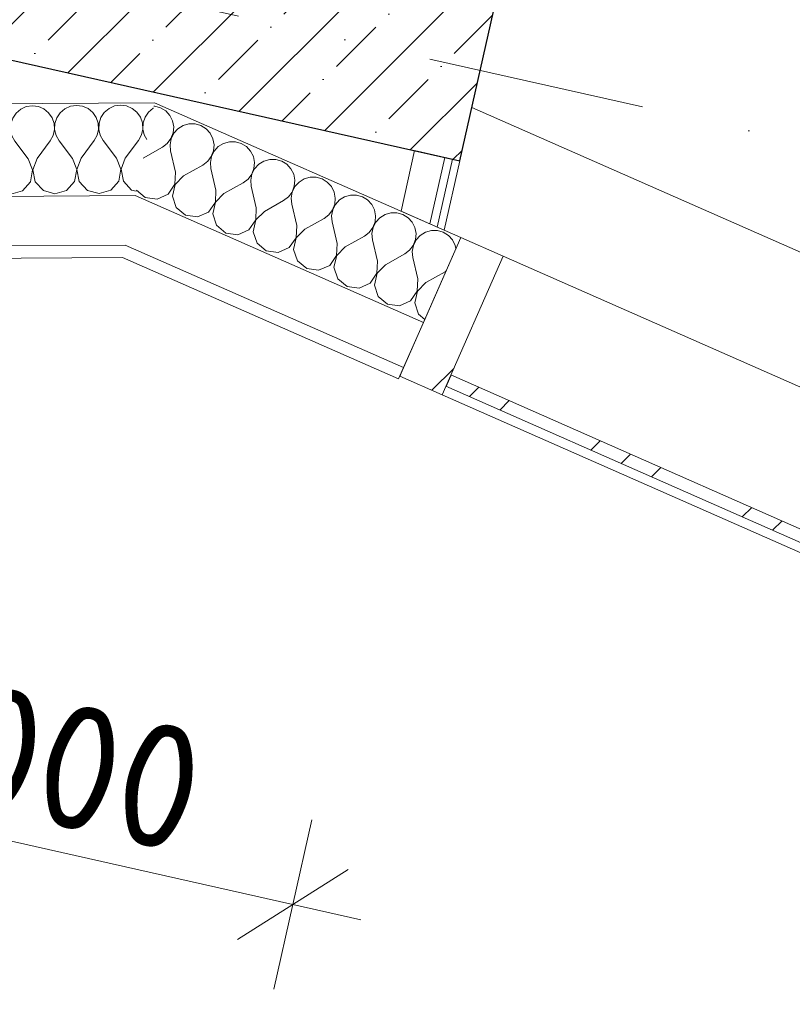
# Model space of a CAD drawing. Header units: millimetres. Extents: x -7213913 to -6930480, y 6129472 to 6353620.
# Tile 55 of 256: x -7198877 to -7197627, y 6157494 to 6159088. Entities that reach past the tile are written whole.
import ezdxf
from ezdxf.enums import TextEntityAlignment as Align

# ---------------------------------------------------------------- set-up
doc = ezdxf.new("R2010")
doc.units = ezdxf.units.MM
doc.header["$MEASUREMENT"] = 0
doc.set_wipeout_variables(frame=1)
doc.linetypes.add('Wipeout_Contour', pattern=[1000, 0, -1000])
doc.linetypes.add('Штрихпунктирная', pattern=[670.277762, 352.777767, -176.388884, 0, -141.111112])
for name, color, linetype in [('S - квартира_помещение.АР', 7, 'Continuous'), ('АР-Стены_внешние_.АР', 7, 'Continuous'), ('АР-Стены_внутренние_пилоны.АР', 7, 'Continuous'), ('АР-Стены_Наружные ВИТРАЖ', 7, 'Continuous'), ('АР-Стены_Перегородки_шахты_.АР', 7, 'Continuous'), ('АР-Чертеж-Оси_Осевые размеры.АР', 7, 'Continuous'), ('АР-Чертеж-Размеры.АР', 7, 'Continuous')]:
    doc.layers.add(name, color=color, linetype=linetype)
for name, color, linetype, lineweight in [('S - квартира_помещение.АР_Ном._пера__2', 8, 'Continuous', 15), ('АР-Стены_внешние_.АР_Ном._пера__1', 7, 'Continuous', 0), ('АР-Стены_внутренние_пилоны.АР_Ном._пера__1', 7, 'Continuous', 30), ('АР-Стены_Наружные ВИТРАЖ_Ном._пера__120', 7, 'Continuous', 0), ('АР-Стены_Перегородки_шахты_.АР_Ном._пера__1', 7, 'Continuous', 30), ('АР-Чертеж-Оси_Осевые размеры.АР_Ном._пера__120', 7, 'Continuous', 0), ('АР-Чертеж-Размеры.АР_Ном._пера__1', 7, 'Continuous', 0), ('Паспорта Зон Archicad_Ном._пера__1', 7, 'Continuous', 0)]:
    doc.layers.add(name, color=color, linetype=linetype, lineweight=lineweight)
doc.styles.add('РЎР“Р•РќР•Р\xa0Р\x98Р\xa0_РЎРўР\x98Р›Р¬_1', font='txt')
doc.styles.add('РЎР“Р•РќР•Р\xa0Р\x98Р\xa0_РЎРўР\x98Р›Р¬_2', font='calibri.ttf')
doc.styles.add('РЎР“Р•РќР•Р\xa0Р\x98Р\xa0_РЎРўР\x98Р›Р¬_3', font='GOST_Common.ttf')
doc.styles.add('РЎР“Р•РќР•Р\xa0Р\x98Р\xa0_РЎРўР\x98Р›Р¬_5', font='GOTHIC.TTF')
doc.dimstyles.new('СГЕНЕРИР_СТИЛЬ__5', dxfattribs={"dimtxt": 200, "dimasz": 142.5, "dimexe": 0.18, "dimexo": 0.0625, "dimgap": 0, "dimtad": 1, "dimdec": 0, "dimzin": 0, "dimdsep": 46, "dimtxsty": 'РЎР“Р•РќР•Р\xa0Р\x98Р\xa0_РЎРўР\x98Р›Р¬_3', "dimblk": 'ARROWHEAD_6', "dimblk1": 'ARROWHEAD_6', "dimblk2": 'ARROWHEAD_6', "dimcen": 0.09, "dimse1": 1, "dimse2": 1, "dimclrd": 7, "dimclre": 7, "dimclrt": 7, "dimazin": 0, "dimtfac": 1, "dimtdec": 4, "dimtmove": 0, "dimatfit": 3, "dimfxl": 1, "dimtolj": 1, "dimtzin": 0, "dimarcsym": 0})
pattern_1 = [(45, (-6566190.34, 6562677.8), (-176.776695, 176.776695), []), (45, (-6566225.7, 6562713.15), (-176.776695, 176.776695), []), (45, (-6566261.05, 6562748.5), (-176.776695, 176.776695), [])]
pattern_2 = [(0, (-6566190.34, 6562677.795), (0, 75), [0, -75])]

# ---------------------------------------------------------------- blocks, each defined once
blk = doc.blocks.new('Кухня_2_5_10', base_point=(-7198163.3, 6160640.5))
at = {"layer": 'S - квартира_помещение.АР_Ном._пера__2', "color": 8, "linetype": 'Continuous', "lineweight": 15, "flags": 128}
blk.add_lwpolyline([(-7198244.4, 6162157.8), (-7198858.2, 6159424.9), (-7198077.4, 6159249.5), (-7198145.6, 6158945.6), (-7196524.4, 6158231.8), (-7196094, 6158042.3), (-7195233.2, 6161875.1), (-7196355.2, 6162127.1), (-7197379.7, 6162357.2), (-7197379.7, 6162357.2), (-7197477.3, 6162379.1), (-7197477.3, 6162379.1), (-7198160.3, 6162532.5)], close=True, dxfattribs=at)
at = {"layer": 'Паспорта Зон Archicad_Ном._пера__1', "color": 7, "lineweight": 0, "style": 'РЎР“Р•РќР•Р\xa0Р\x98Р\xa0_РЎРўР\x98Р›Р¬_1'}
blk.add_attdef('ROOM_NUMBER', text='', height=250, rotation=347.3417, dxfattribs=at).set_placement((-7197259.2, 6160528.4), align=Align.MIDDLE_CENTER)
at = {"layer": 'Паспорта Зон Archicad_Ном._пера__1', "color": 7, "lineweight": 0, "style": 'РЎР“Р•РќР•Р\xa0Р\x98Р\xa0_РЎРўР\x98Р›Р¬_2'}
blk.add_attdef('ROOM_AREA', text='', height=200, rotation=347.3417, dxfattribs=at).set_placement((-7196016.9, 6158694.5), align=Align.MIDDLE_RIGHT)
blk = doc.blocks.new('Навесная Стена_26_10', base_point=(-6566190.3, 6562677.8))
at = {"layer": 'АР-Стены_Наружные ВИТРАЖ_Ном._пера__120', "color": 7, "linetype": 'Continuous', "lineweight": 0, "flags": 128}
for points in [[(-7197282.7, 6158347.1), (-7198095, 6158704.8)], [(-7197381.5, 6158122.9), (-7198193.7, 6158480.5)]]:
    blk.add_lwpolyline(points, dxfattribs=at)
at = {"color": 254, "linetype": 'Wipeout_Contour', "lineweight": 0, "ltscale": 37890993.72289068}
blk.add_wipeout([(-7198187.7, 6158494.3), (-7197375.4, 6158136.6), (-7197367.4, 6158154.9), (-7198179.6, 6158512.6)], dxfattribs=at).dxf.layer = 'АР-Стены_Наружные ВИТРАЖ'
at = {"layer": 'АР-Стены_Наружные ВИТРАЖ', "linetype": 'Continuous', "lineweight": 0, "true_color": 0x000000}
h = blk.add_hatch(dxfattribs=at)
h.set_pattern_fill('АЛЮМИНИЙ_000A', color=18, style=0, pattern_type=2)
h.set_pattern_definition(pattern_1)
h.paths.add_polyline_path([(-7198187.7, 6158494.3), (-7197375.4, 6158136.6), (-7197367.4, 6158154.9), (-7198179.6, 6158512.6)])
at = {"layer": 'АР-Стены_Наружные ВИТРАЖ_Ном._пера__120', "color": 7, "linetype": 'Continuous', "lineweight": 0, "flags": 128}
blk.add_lwpolyline([(-7198187.7, 6158494.3), (-7198179.6, 6158512.6), (-7197367.4, 6158154.9), (-7197375.4, 6158136.6)], close=True, dxfattribs=at)
at = {"color": 254, "linetype": 'Wipeout_Contour', "lineweight": 0, "ltscale": 37892949.33021744}
blk.add_wipeout([(-7198193.7, 6158480.5), (-7198095, 6158704.8), (-7198163.6, 6158735), (-7198262.3, 6158510.8)], dxfattribs=at).dxf.layer = 'АР-Стены_Наружные ВИТРАЖ'
at = {"layer": 'АР-Стены_Наружные ВИТРАЖ', "linetype": 'Continuous', "lineweight": 0, "true_color": 0x000000}
h = blk.add_hatch(dxfattribs=at)
h.set_pattern_fill('АЛЮМИНИЙ_000A', color=18, style=0, pattern_type=2)
h.set_pattern_definition(pattern_1)
h.paths.add_polyline_path([(-7198193.7, 6158480.5), (-7198095, 6158704.8), (-7198163.6, 6158735), (-7198262.3, 6158510.8)])
at = {"layer": 'АР-Стены_Наружные ВИТРАЖ_Ном._пера__120', "color": 7, "linetype": 'Continuous', "lineweight": 0, "flags": 128}
blk.add_lwpolyline([(-7198193.7, 6158480.5), (-7198262.3, 6158510.8), (-7198163.6, 6158735), (-7198095, 6158704.8)], close=True, dxfattribs=at)
blk = doc.blocks.new('Стена_242_10', base_point=(-7198077.4, 6159249.5))
at = {"layer": 'АР-Стены_внутренние_пилоны.АР', "linetype": 'Continuous', "lineweight": 0, "true_color": 0x000000}
h = blk.add_hatch(dxfattribs=at)
h.set_pattern_fill('ЖЕЛЕЗОБЕТОН__PROJECT__000A', color=18, style=0, pattern_type=2)
h.set_pattern_definition([(45, (-6566190.34, 6562677.8), (-84.852814, 84.852814), []), (45, (-6566232.77, 6562720.22), (-84.852814, 84.852814), [90, -30, 0, -30])])
h.paths.add_polyline_path([(-7198077.4, 6159249.5), (-7199053.1, 6159468.7), (-7199140.7, 6159078.4), (-7198165, 6158859.3)])
at = {"layer": 'АР-Стены_внутренние_пилоны.АР_Ном._пера__1', "color": 7, "linetype": 'Continuous', "lineweight": 30, "flags": 128}
for points in [[(-7199053.1, 6159468.7), (-7199140.7, 6159078.4)], [(-7198077.4, 6159249.5), (-7199053.1, 6159468.7)], [(-7198165, 6158859.3), (-7198077.4, 6159249.5)], [(-7199140.7, 6159078.4), (-7198165, 6158859.3)]]:
    blk.add_lwpolyline(points, dxfattribs=at)
blk = doc.blocks.new('Стена_246_10', base_point=(-7198165, 6158859.3))
at = {"layer": 'АР-Стены_Перегородки_шахты_.АР', "linetype": 'Continuous', "lineweight": 0, "true_color": 0x000000}
h = blk.add_hatch(dxfattribs=at)
h.set_pattern_fill('ШТУКАТУРКА__ГИПС_03_000A', color=18, style=0, pattern_type=2)
h.set_pattern_definition(pattern_2)
h.paths.add_polyline_path([(-7198201.9, 6158751.9), (-7198177.2, 6158862), (-7198189.4, 6158864.7), (-7198213.6, 6158757)])
h = blk.add_hatch(dxfattribs=at)
h.set_pattern_fill('ШТУКАТУРКА__ГИПС_03_000A', color=18, style=0, pattern_type=2)
h.set_pattern_definition(pattern_2)
h.paths.add_polyline_path([(-7198190.3, 6158746.7), (-7198165, 6158859.3), (-7198177.2, 6158862), (-7198201.9, 6158751.9)])
at = {"layer": 'АР-Стены_Перегородки_шахты_.АР_Ном._пера__1', "color": 7, "linetype": 'Continuous', "lineweight": 0}
for p, q in [((-7198213.6, 6158757), (-7198189.4, 6158864.7)), ((-7198201.9, 6158751.9), (-7198177.2, 6158862))]:
    blk.add_line(p, q, dxfattribs=at)
at = {"layer": 'АР-Стены_Перегородки_шахты_.АР_Ном._пера__1', "color": 7, "linetype": 'Continuous', "lineweight": 0, "flags": 128}
for points in [[(-7198238.2, 6158875.7), (-7198260.2, 6158777.5)], [(-7198165, 6158859.3), (-7198238.2, 6158875.7)], [(-7198190.3, 6158746.7), (-7198165, 6158859.3)], [(-7198260.2, 6158777.5), (-7198190.3, 6158746.7)]]:
    blk.add_lwpolyline(points, dxfattribs=at)
blk = doc.blocks.new('*X643', base_point=(-6566190.3, 6562677.8))
at = {"layer": 'АР-Стены_внешние_.АР_Ном._пера__1', "color": 7, "linetype": 'Continuous', "lineweight": 0}
for p, q in [((-7198659, 6158947.7), (-7198660.5, 6158947.7)), ((-7198649.5, 6158945), (-7198659, 6158947.7)), ((-7198641.1, 6158939.8), (-7198649.5, 6158945)), ((-7198634.5, 6158932.6), (-7198641.1, 6158939.8)), ((-7198630.1, 6158923.8), (-7198634.5, 6158932.6)), ((-7198628.2, 6158914.1), (-7198630.1, 6158923.8)), ((-7198629.1, 6158904.3), (-7198628.2, 6158914.1)), ((-7198621.3, 6158911), (-7198628, 6158903.8)), ((-7198613, 6158916.2), (-7198621.3, 6158911)), ((-7198603.5, 6158918.9), (-7198613, 6158916.2)), ((-7198593.6, 6158918.9), (-7198603.5, 6158918.9)), ((-7198584.1, 6158916.2), (-7198593.6, 6158918.9)), ((-7198575.8, 6158911.1), (-7198584.1, 6158916.2)), ((-7198569.1, 6158903.8), (-7198575.8, 6158911.1)), ((-7198638.6, 6158887.2), (-7198632.6, 6158895.1)), ((-7198632.4, 6158894.9), (-7198634.2, 6158885.3)), ((-7198632.6, 6158895.1), (-7198629.1, 6158904.3)), ((-7198628, 6158903.8), (-7198632.4, 6158894.9)), ((-7198564.7, 6158895), (-7198569.1, 6158903.8)), ((-7198562.9, 6158885.3), (-7198564.7, 6158895)), ((-7198677.5, 6158863.7), (-7198646.4, 6158881.2)), ((-7198646.4, 6158881.2), (-7198638.6, 6158887.2)), ((-7198634.2, 6158885.3), (-7198633.3, 6158875.4)), ((-7198563.7, 6158875.5), (-7198562.9, 6158885.3)), ((-7198556, 6158882.3), (-7198562.6, 6158875)), ((-7198547.6, 6158887.4), (-7198556, 6158882.3)), ((-7198538.1, 6158890.1), (-7198547.6, 6158887.4)), ((-7198528.2, 6158890.1), (-7198538.1, 6158890.1)), ((-7198518.8, 6158887.4), (-7198528.2, 6158890.1)), ((-7198510.4, 6158882.3), (-7198518.8, 6158887.4)), ((-7198503.7, 6158875), (-7198510.4, 6158882.3)), ((-7198677.5, 6158863.7), (-7198677.9, 6158863.3)), ((-7198625.2, 6158840.7), (-7198633.3, 6158875.4)), ((-7198573.2, 6158858.4), (-7198567.3, 6158866.3)), ((-7198567, 6158866.2), (-7198568.8, 6158856.5)), ((-7198567.3, 6158866.3), (-7198563.7, 6158875.5)), ((-7198562.6, 6158875), (-7198567, 6158866.2)), ((-7198499.3, 6158866.2), (-7198503.7, 6158875)), ((-7198497.5, 6158856.5), (-7198499.3, 6158866.2)), ((-7198472.7, 6158861.3), (-7198482.2, 6158858.7)), ((-7198462.9, 6158861.4), (-7198472.7, 6158861.3)), ((-7198453.4, 6158858.7), (-7198462.9, 6158861.4)), ((-7198612.1, 6158834.9), (-7198581, 6158852.4)), ((-7198581, 6158852.4), (-7198573.2, 6158858.4)), ((-7198568.8, 6158856.5), (-7198567.9, 6158846.7)), ((-7198559.8, 6158811.9), (-7198567.9, 6158846.7)), ((-7198501.9, 6158837.5), (-7198498.4, 6158846.7)), ((-7198497.2, 6158846.2), (-7198501.6, 6158837.4)), ((-7198498.4, 6158846.7), (-7198497.5, 6158856.5)), ((-7198490.6, 6158853.5), (-7198497.2, 6158846.2)), ((-7198482.2, 6158858.7), (-7198490.6, 6158853.5)), ((-7198445, 6158853.5), (-7198453.4, 6158858.7)), ((-7198438.4, 6158846.2), (-7198445, 6158853.5)), ((-7198434, 6158837.4), (-7198438.4, 6158846.2)), ((-7198626.2, 6158821.2), (-7198625.2, 6158840.7)), ((-7198612.1, 6158834.9), (-7198625.9, 6158821)), ((-7198515.6, 6158823.6), (-7198507.8, 6158829.6)), ((-7198507.8, 6158829.6), (-7198501.9, 6158837.5)), ((-7198501.6, 6158837.4), (-7198503.5, 6158827.7)), ((-7198432.1, 6158827.7), (-7198434, 6158837.4)), ((-7198416.8, 6158829.9), (-7198425.2, 6158824.7)), ((-7198407.4, 6158832.6), (-7198416.8, 6158829.9)), ((-7198397.5, 6158832.6), (-7198407.4, 6158832.6)), ((-7198388, 6158829.9), (-7198397.5, 6158832.6)), ((-7198379.6, 6158824.7), (-7198388, 6158829.9)), ((-7198637.2, 6158805.1), (-7198626.2, 6158821.2)), ((-7198625.9, 6158821), (-7198630.3, 6158802)), ((-7198546.8, 6158806.1), (-7198515.6, 6158823.6)), ((-7198503.5, 6158827.7), (-7198502.6, 6158817.9)), ((-7198494.5, 6158783.1), (-7198502.6, 6158817.9)), ((-7198436.5, 6158808.7), (-7198433, 6158817.9)), ((-7198431.9, 6158817.4), (-7198436.3, 6158808.6)), ((-7198433, 6158817.9), (-7198432.1, 6158827.7)), ((-7198425.2, 6158824.7), (-7198431.9, 6158817.4)), ((-7198373, 6158817.4), (-7198379.6, 6158824.7)), ((-7198368.6, 6158808.6), (-7198373, 6158817.4)), ((-7198688.6, 6158811.7), (-7198674.4, 6158799.9)), ((-7198674.4, 6158799.9), (-7198655.1, 6158797.2)), ((-7198655.1, 6158797.2), (-7198637.2, 6158805.1)), ((-7198630.3, 6158802), (-7198624.1, 6158783.5)), ((-7198560.8, 6158792.4), (-7198559.8, 6158811.9)), ((-7198546.8, 6158806.1), (-7198560.5, 6158792.3)), ((-7198450.3, 6158794.9), (-7198442.4, 6158800.8)), ((-7198442.4, 6158800.8), (-7198436.5, 6158808.7)), ((-7198436.3, 6158808.6), (-7198438.1, 6158798.9)), ((-7198438.1, 6158798.9), (-7198437.2, 6158789.1)), ((-7198366.7, 6158798.9), (-7198368.6, 6158808.6)), ((-7198367.6, 6158789.1), (-7198366.7, 6158798.9)), ((-7198351.5, 6158801.1), (-7198359.8, 6158795.9)), ((-7198342, 6158803.8), (-7198351.5, 6158801.1)), ((-7198332.1, 6158803.8), (-7198342, 6158803.8)), ((-7198322.7, 6158801.1), (-7198332.1, 6158803.8)), ((-7198314.3, 6158795.9), (-7198322.7, 6158801.1)), ((-7198624.1, 6158783.5), (-7198609, 6158771.1)), ((-7198571.8, 6158776.3), (-7198560.8, 6158792.4)), ((-7198560.5, 6158792.3), (-7198564.9, 6158773.3)), ((-7198495.4, 6158763.6), (-7198494.5, 6158783.1)), ((-7198481.4, 6158777.3), (-7198450.3, 6158794.9)), ((-7198429.1, 6158754.3), (-7198437.2, 6158789.1)), ((-7198371.2, 6158779.9), (-7198367.6, 6158789.1)), ((-7198366.5, 6158788.6), (-7198370.9, 6158779.8)), ((-7198359.8, 6158795.9), (-7198366.5, 6158788.6)), ((-7198307.6, 6158788.6), (-7198314.3, 6158795.9)), ((-7198303.2, 6158779.8), (-7198307.6, 6158788.6)), ((-7198609, 6158771.1), (-7198589.7, 6158768.4)), ((-7198589.7, 6158768.4), (-7198571.8, 6158776.3)), ((-7198564.9, 6158773.3), (-7198558.7, 6158754.8)), ((-7198481.4, 6158777.3), (-7198495.1, 6158763.5)), ((-7198416, 6158748.6), (-7198384.9, 6158766.1)), ((-7198384.9, 6158766.1), (-7198377.1, 6158772)), ((-7198377.1, 6158772), (-7198371.2, 6158779.9)), ((-7198370.9, 6158779.8), (-7198372.7, 6158770.1)), ((-7198372.7, 6158770.1), (-7198371.8, 6158760.3)), ((-7198301.4, 6158770.2), (-7198303.2, 6158779.8)), ((-7198302.3, 6158760.3), (-7198301.4, 6158770.2)), ((-7198294.5, 6158767.1), (-7198301.1, 6158759.8)), ((-7198286.1, 6158772.3), (-7198294.5, 6158767.1)), ((-7198276.6, 6158775), (-7198286.1, 6158772.3)), ((-7198266.8, 6158775), (-7198276.6, 6158775)), ((-7198257.3, 6158772.3), (-7198266.8, 6158775)), ((-7198248.9, 6158767.1), (-7198257.3, 6158772.3)), ((-7198242.2, 6158759.9), (-7198248.9, 6158767.1)), ((-7198558.7, 6158754.8), (-7198543.6, 6158742.3)), ((-7198506.5, 6158747.5), (-7198495.4, 6158763.6)), ((-7198495.1, 6158763.5), (-7198499.6, 6158744.5)), ((-7198430, 6158734.8), (-7198429.1, 6158754.3)), ((-7198363.7, 6158725.5), (-7198371.8, 6158760.3)), ((-7198311.7, 6158743.3), (-7198305.8, 6158751.1)), ((-7198305.5, 6158751), (-7198307.3, 6158741.3)), ((-7198305.8, 6158751.1), (-7198302.3, 6158760.3)), ((-7198301.1, 6158759.8), (-7198305.5, 6158751)), ((-7198237.8, 6158751.1), (-7198242.2, 6158759.9)), ((-7198236, 6158741.4), (-7198237.8, 6158751.1)), ((-7198543.6, 6158742.3), (-7198524.3, 6158739.6)), ((-7198524.3, 6158739.6), (-7198506.5, 6158747.5)), ((-7198499.6, 6158744.5), (-7198493.3, 6158726)), ((-7198441.1, 6158718.7), (-7198430, 6158734.8)), ((-7198429.8, 6158734.7), (-7198434.2, 6158715.7)), ((-7198416, 6158748.6), (-7198429.8, 6158734.7)), ((-7198350.7, 6158719.8), (-7198319.5, 6158737.3)), ((-7198319.5, 6158737.3), (-7198311.7, 6158743.3)), ((-7198307.3, 6158741.3), (-7198306.5, 6158731.5)), ((-7198236.9, 6158731.6), (-7198236, 6158741.4)), ((-7198229.1, 6158738.3), (-7198235.7, 6158731.1)), ((-7198220.7, 6158743.5), (-7198229.1, 6158738.3)), ((-7198211.2, 6158746.2), (-7198220.7, 6158743.5)), ((-7198201.4, 6158746.2), (-7198211.2, 6158746.2)), ((-7198191.9, 6158743.5), (-7198201.4, 6158746.2)), ((-7198183.5, 6158738.4), (-7198191.9, 6158743.5)), ((-7198176.9, 6158731.1), (-7198183.5, 6158738.4)), ((-7198493.3, 6158726), (-7198478.3, 6158713.5)), ((-7198458.9, 6158710.8), (-7198441.1, 6158718.7)), ((-7198364.7, 6158706), (-7198363.7, 6158725.5)), ((-7198350.7, 6158719.8), (-7198364.4, 6158705.9)), ((-7198298.4, 6158696.7), (-7198306.5, 6158731.5)), ((-7198246.3, 6158714.5), (-7198240.4, 6158722.4)), ((-7198240.1, 6158722.2), (-7198242, 6158712.6)), ((-7198240.4, 6158722.4), (-7198236.9, 6158731.6)), ((-7198235.7, 6158731.1), (-7198240.1, 6158722.2)), ((-7198172.5, 6158722.3), (-7198176.9, 6158731.1)), ((-7198171.5, 6158717.1), (-7198172.5, 6158722.3)), ((-7198478.3, 6158713.5), (-7198458.9, 6158710.8)), ((-7198434.2, 6158715.7), (-7198427.9, 6158697.2)), ((-7198375.7, 6158689.9), (-7198364.7, 6158706)), ((-7198364.4, 6158705.9), (-7198368.8, 6158686.9)), ((-7198285.3, 6158691), (-7198254.2, 6158708.5)), ((-7198254.2, 6158708.5), (-7198246.3, 6158714.5)), ((-7198242, 6158712.6), (-7198241.1, 6158702.7)), ((-7198233, 6158668), (-7198241.1, 6158702.7)), ((-7198427.9, 6158697.2), (-7198412.9, 6158684.7)), ((-7198393.6, 6158682.1), (-7198375.7, 6158689.9)), ((-7198368.8, 6158686.9), (-7198362.6, 6158668.4)), ((-7198299.3, 6158677.2), (-7198298.4, 6158696.7)), ((-7198285.3, 6158691), (-7198299, 6158677.1)), ((-7198412.9, 6158684.7), (-7198393.6, 6158682.1)), ((-7198310.3, 6158661.2), (-7198299.3, 6158677.2)), ((-7198299, 6158677.1), (-7198303.4, 6158658.1)), ((-7198219.9, 6158662.2), (-7198188.8, 6158679.7)), ((-7198188.8, 6158679.7), (-7198187.5, 6158680.7)), ((-7198362.6, 6158668.4), (-7198347.5, 6158656)), ((-7198347.5, 6158656), (-7198328.2, 6158653.3)), ((-7198328.2, 6158653.3), (-7198310.3, 6158661.2)), ((-7198303.4, 6158658.1), (-7198297.2, 6158639.6)), ((-7198233.9, 6158648.5), (-7198233, 6158668)), ((-7198219.9, 6158662.2), (-7198233.7, 6158648.3)), ((-7198297.2, 6158639.6), (-7198282.2, 6158627.2)), ((-7198245, 6158632.4), (-7198233.9, 6158648.5)), ((-7198233.7, 6158648.3), (-7198238.1, 6158629.3)), ((-7198282.2, 6158627.2), (-7198262.8, 6158624.5)), ((-7198262.8, 6158624.5), (-7198245, 6158632.4)), ((-7198238.1, 6158629.3), (-7198231.8, 6158610.8)), ((-7198231.8, 6158610.8), (-7198221.9, 6158602.6))]:
    blk.add_line(p, q, dxfattribs=at)
blk = doc.blocks.new('Стена_302_10', base_point=(-7198659.3, 6158953.2))
at = {"layer": 'АР-Стены_внешние_.АР_Ном._пера__1', "color": 7, "linetype": 'Continuous', "lineweight": 0}
for p, q in [((-7198690.4, 6158803), (-7198224.1, 6158597.7)), ((-7198707, 6158722.9), (-7198256.3, 6158524.5))]:
    blk.add_line(p, q, dxfattribs=at)
at = {"layer": 'АР-Стены_внешние_.АР_Ном._пера__1', "color": 7, "linetype": 'Continuous', "lineweight": 0, "flags": 128}
for points in [[(-7198163.6, 6158735), (-7198659.3, 6158953.2)], [(-7198224.1, 6158597.7), (-7198163.6, 6158735)], [(-7198711.1, 6158702.9), (-7198264.4, 6158506.2)], [(-7198256.3, 6158524.5), (-7198224.1, 6158597.7)], [(-7198264.4, 6158506.2), (-7198256.3, 6158524.5)]]:
    blk.add_lwpolyline(points, dxfattribs=at)
at = {"layer": 'АР-Стены_внешние_.АР', "color": 7, "lineweight": 0}
blk.add_blockref('*X643', (-6566190.3, 6562677.8), dxfattribs=at)
blk = doc.blocks.new('*D938', base_point=(-6566190.3, 6562677.8))
at = {"layer": 'АР-Чертеж-Размеры.АР_Ном._пера__1', "color": 7, "linetype": 'Continuous', "lineweight": 0, "transparency": 16777216}
for p, q in [((-7199441.8, 6157737.7), (-7199380.2, 6158012.1)), ((-7199321.4, 6157931.6), (-7199500.6, 6157818.2)), ((-7199520.8, 6157899.6), (-7199411, 6157874.9)), ((-7199411, 6157874.9), (-7198435.3, 6157655.8)), ((-7198466.1, 6157518.6), (-7198404.5, 6157793)), ((-7198524.9, 6157599), (-7198345.7, 6157712.5)), ((-7198435.3, 6157655.8), (-7198325.5, 6157631.1))]:
    blk.add_line(p, q, dxfattribs=at)
at = {"layer": 'АР-Чертеж-Размеры.АР_Ном._пера__1', "color": 7, "lineweight": 0, "transparency": 16777216, "insert": (-7199204.9, 6157869.6), "char_height": 200, "attachment_point": 7, "rotation": 347.3417, "style": 'РЎР“Р•РќР•Р\xa0Р\x98Р\xa0_РЎРўР\x98Р›Р¬_3'}
blk.add_mtext('\\A1;{\\pql;\\fGOST Common|b0|i0|c204|p0;\\W1.000000;1\xa0000}', dxfattribs=at)
blk = doc.blocks.new('ARROWHEAD_6')
at = {"color": 0, "linetype": 'Continuous', "lineweight": 0}
for p, q in [((-0.5, -0.5), (0.5, 0.5)), ((0, 0), (-1, 0))]:
    blk.add_line(p, q, dxfattribs=at)
blk = doc.blocks.new('*D1206', base_point=(-6566190.3, 6562677.8))
at = {"layer": 'АР-Чертеж-Размеры.АР_Ном._пера__1', "color": 7, "linetype": 'Continuous', "lineweight": 0, "transparency": 16777216}
for p, q in [((-7198095.1, 6159170.4), (-7198033.5, 6159444.8)), ((-7197974.7, 6159364.4), (-7198153.9, 6159250.9)), ((-7198174.1, 6159332.3), (-7198064.3, 6159307.6)), ((-7198064.3, 6159307.6), (-7195918.1, 6158825.6)), ((-7195948.9, 6158688.4), (-7195887.3, 6158962.8)), ((-7196007.7, 6158768.9), (-7195828.5, 6158882.3)), ((-7195918.1, 6158825.6), (-7195808.3, 6158800.9))]:
    blk.add_line(p, q, dxfattribs=at)
at = {"layer": 'АР-Чертеж-Размеры.АР_Ном._пера__1', "color": 7, "lineweight": 0, "transparency": 16777216, "insert": (-7197292.6, 6159175.3), "char_height": 200, "attachment_point": 7, "rotation": 347.3417, "style": 'РЎР“Р•РќР•Р\xa0Р\x98Р\xa0_РЎРўР\x98Р›Р¬_3'}
blk.add_mtext('\\A1;{\\pql;\\fGOST Common|b0|i0|c204|p0;\\W1.000000;2\xa0200}', dxfattribs=at)
blk = doc.blocks.new('*X1250', base_point=(-6566190.3, 6562677.8))
at = {"layer": 'АР-Стены_внешние_.АР_Ном._пера__1', "color": 7, "linetype": 'Continuous', "lineweight": 0}
for p, q in [((-7199204.4, 6158944.7), (-7199204.6, 6158944.7)), ((-7199195.4, 6158940.7), (-7199204.4, 6158944.7)), ((-7199187.7, 6158934.5), (-7199195.4, 6158940.7)), ((-7199161.5, 6158941), (-7199169, 6158934.6)), ((-7199152.5, 6158945), (-7199161.5, 6158941)), ((-7199142.7, 6158946.4), (-7199152.5, 6158945)), ((-7199133, 6158945.1), (-7199142.7, 6158946.4)), ((-7199123.9, 6158941.2), (-7199133, 6158945.1)), ((-7199116.3, 6158935), (-7199123.9, 6158941.2)), ((-7199090.1, 6158941.4), (-7199097.6, 6158935.1)), ((-7199081.1, 6158945.5), (-7199090.1, 6158941.4)), ((-7199071.3, 6158946.9), (-7199081.1, 6158945.5)), ((-7199061.5, 6158945.6), (-7199071.3, 6158946.9)), ((-7199052.5, 6158941.7), (-7199061.5, 6158945.6)), ((-7199044.9, 6158935.5), (-7199052.5, 6158941.7)), ((-7199018.6, 6158941.9), (-7199026.2, 6158935.6)), ((-7199009.6, 6158946), (-7199018.6, 6158941.9)), ((-7198999.9, 6158947.4), (-7199009.6, 6158946)), ((-7198990.1, 6158946.1), (-7198999.9, 6158947.4)), ((-7198981.1, 6158942.2), (-7198990.1, 6158946.1)), ((-7198973.4, 6158935.9), (-7198981.1, 6158942.2)), ((-7198947.2, 6158942.4), (-7198954.7, 6158936.1)), ((-7198938.2, 6158946.4), (-7198947.2, 6158942.4)), ((-7198928.5, 6158947.9), (-7198938.2, 6158946.4)), ((-7198918.7, 6158946.6), (-7198928.5, 6158947.9)), ((-7198909.7, 6158942.7), (-7198918.7, 6158946.6)), ((-7198902, 6158936.4), (-7198909.7, 6158942.7)), ((-7198875.8, 6158942.9), (-7198883.3, 6158936.5)), ((-7198866.8, 6158946.9), (-7198875.8, 6158942.9)), ((-7198857, 6158948.3), (-7198866.8, 6158946.9)), ((-7198847.3, 6158947), (-7198857, 6158948.3)), ((-7198838.2, 6158943.1), (-7198847.3, 6158947)), ((-7198830.6, 6158936.9), (-7198838.2, 6158943.1)), ((-7198804.3, 6158943.4), (-7198811.9, 6158937)), ((-7198795.4, 6158947.4), (-7198804.3, 6158943.4)), ((-7198785.6, 6158948.8), (-7198795.4, 6158947.4)), ((-7198775.8, 6158947.5), (-7198785.6, 6158948.8)), ((-7198766.8, 6158943.6), (-7198775.8, 6158947.5)), ((-7198759.2, 6158937.4), (-7198766.8, 6158943.6)), ((-7198732.9, 6158943.8), (-7198740.5, 6158937.5)), ((-7198723.9, 6158947.9), (-7198732.9, 6158943.8)), ((-7198714.2, 6158949.3), (-7198723.9, 6158947.9)), ((-7198704.4, 6158948), (-7198714.2, 6158949.3)), ((-7198695.4, 6158944.1), (-7198704.4, 6158948)), ((-7198687.7, 6158937.9), (-7198695.4, 6158944.1)), ((-7198661.5, 6158944.3), (-7198669, 6158938)), ((-7198661.1, 6158944.5), (-7198661.5, 6158944.3)), ((-7199182.1, 6158926.4), (-7199187.7, 6158934.5)), ((-7199178.9, 6158917.1), (-7199182.1, 6158926.4)), ((-7199174.6, 6158926.5), (-7199177.6, 6158917.1)), ((-7199169, 6158934.6), (-7199174.6, 6158926.5)), ((-7199110.7, 6158926.9), (-7199116.3, 6158935)), ((-7199107.5, 6158917.6), (-7199110.7, 6158926.9)), ((-7199103.1, 6158927), (-7199106.2, 6158917.6)), ((-7199097.6, 6158935.1), (-7199103.1, 6158927)), ((-7199039.2, 6158927.4), (-7199044.9, 6158935.5)), ((-7199036, 6158918.1), (-7199039.2, 6158927.4)), ((-7199031.7, 6158927.4), (-7199034.8, 6158918.1)), ((-7199026.2, 6158935.6), (-7199031.7, 6158927.4)), ((-7198967.8, 6158927.9), (-7198973.4, 6158935.9)), ((-7198964.6, 6158918.5), (-7198967.8, 6158927.9)), ((-7198960.3, 6158927.9), (-7198963.4, 6158918.5)), ((-7198954.7, 6158936.1), (-7198960.3, 6158927.9)), ((-7198896.4, 6158928.3), (-7198902, 6158936.4)), ((-7198893.2, 6158919), (-7198896.4, 6158928.3)), ((-7198888.8, 6158928.4), (-7198891.9, 6158919)), ((-7198883.3, 6158936.5), (-7198888.8, 6158928.4)), ((-7198825, 6158928.8), (-7198830.6, 6158936.9)), ((-7198821.7, 6158919.5), (-7198825, 6158928.8)), ((-7198817.4, 6158928.9), (-7198820.5, 6158919.5)), ((-7198811.9, 6158937), (-7198817.4, 6158928.9)), ((-7198753.5, 6158929.3), (-7198759.2, 6158937.4)), ((-7198750.3, 6158920), (-7198753.5, 6158929.3)), ((-7198746, 6158929.3), (-7198749.1, 6158920)), ((-7198740.5, 6158937.5), (-7198746, 6158929.3)), ((-7198682.1, 6158929.8), (-7198687.7, 6158937.9)), ((-7198678.9, 6158920.5), (-7198682.1, 6158929.8)), ((-7198674.6, 6158929.8), (-7198677.7, 6158920.5)), ((-7198669, 6158938), (-7198674.6, 6158929.8)), ((-7199178.3, 6158907.3), (-7199178.9, 6158917.1)), ((-7199177.6, 6158917.1), (-7199178.1, 6158907.3)), ((-7199106.9, 6158907.7), (-7199107.5, 6158917.6)), ((-7199106.2, 6158917.6), (-7199106.6, 6158907.7)), ((-7199037.7, 6158898.6), (-7199035.5, 6158908.2)), ((-7199035.5, 6158908.2), (-7199036, 6158918.1)), ((-7199034.8, 6158918.1), (-7199035.2, 6158908.2)), ((-7199035.2, 6158908.2), (-7199032.9, 6158898.6)), ((-7198966.2, 6158899.1), (-7198964.1, 6158908.7)), ((-7198964.1, 6158908.7), (-7198964.6, 6158918.5)), ((-7198963.4, 6158918.5), (-7198963.8, 6158908.7)), ((-7198963.8, 6158908.7), (-7198961.5, 6158899.1)), ((-7198894.8, 6158899.6), (-7198892.6, 6158909.2)), ((-7198892.6, 6158909.2), (-7198893.2, 6158919)), ((-7198891.9, 6158919), (-7198892.3, 6158909.2)), ((-7198892.3, 6158909.2), (-7198890, 6158899.6)), ((-7198823.4, 6158900), (-7198821.2, 6158909.7)), ((-7198821.2, 6158909.7), (-7198821.7, 6158919.5)), ((-7198820.5, 6158919.5), (-7198820.9, 6158909.7)), ((-7198820.9, 6158909.7), (-7198818.6, 6158900.1)), ((-7198751.9, 6158900.5), (-7198749.8, 6158910.1)), ((-7198749.8, 6158910.1), (-7198750.3, 6158920)), ((-7198749.1, 6158920), (-7198749.5, 6158910.1)), ((-7198749.5, 6158910.1), (-7198747.2, 6158900.6)), ((-7198680.5, 6158901), (-7198678.4, 6158910.6)), ((-7198678.4, 6158910.6), (-7198678.9, 6158920.5)), ((-7198677.7, 6158920.5), (-7198678.1, 6158910.6)), ((-7198678.1, 6158910.6), (-7198675.8, 6158901)), ((-7199185.2, 6158889), (-7199180.5, 6158897.7)), ((-7199180.5, 6158897.7), (-7199178.3, 6158907.3)), ((-7199178.1, 6158907.3), (-7199175.8, 6158897.7)), ((-7199175.8, 6158897.7), (-7199170.9, 6158889.1)), ((-7199113.8, 6158889.5), (-7199109.1, 6158898.1)), ((-7199109.1, 6158898.1), (-7199106.9, 6158907.7)), ((-7199106.6, 6158907.7), (-7199104.3, 6158898.2)), ((-7199104.3, 6158898.2), (-7199099.5, 6158889.6)), ((-7199042.4, 6158890), (-7199037.7, 6158898.6)), ((-7199032.9, 6158898.6), (-7199028.1, 6158890.1)), ((-7198970.9, 6158890.4), (-7198966.2, 6158899.1)), ((-7198961.5, 6158899.1), (-7198956.7, 6158890.5)), ((-7198899.5, 6158890.9), (-7198894.8, 6158899.6)), ((-7198890, 6158899.6), (-7198885.2, 6158891)), ((-7198828.1, 6158891.4), (-7198823.4, 6158900)), ((-7198818.6, 6158900.1), (-7198813.8, 6158891.5)), ((-7198756.7, 6158891.9), (-7198751.9, 6158900.5)), ((-7198747.2, 6158900.6), (-7198742.4, 6158892)), ((-7198706.5, 6158863.6), (-7198685.2, 6158892.3)), ((-7198685.2, 6158892.3), (-7198680.5, 6158901)), ((-7198675.8, 6158901), (-7198671.6, 6158893.7)), ((-7199204.1, 6158863.5), (-7199185.2, 6158889)), ((-7199149.3, 6158860.7), (-7199170.9, 6158889.1)), ((-7199135, 6158860.8), (-7199113.8, 6158889.5)), ((-7199077.9, 6158861.1), (-7199099.5, 6158889.6)), ((-7199063.6, 6158861.2), (-7199042.4, 6158890)), ((-7199006.5, 6158861.6), (-7199028.1, 6158890.1)), ((-7198992.2, 6158861.7), (-7198970.9, 6158890.4)), ((-7198935, 6158862.1), (-7198956.7, 6158890.5)), ((-7198920.7, 6158862.2), (-7198899.5, 6158890.9)), ((-7198863.6, 6158862.6), (-7198885.2, 6158891)), ((-7198849.3, 6158862.7), (-7198828.1, 6158891.4)), ((-7198792.2, 6158863.1), (-7198813.8, 6158891.5)), ((-7198777.9, 6158863.2), (-7198756.7, 6158891.9)), ((-7198720.7, 6158863.5), (-7198742.4, 6158892)), ((-7199142.2, 6158842.5), (-7199149.3, 6158860.7)), ((-7199135, 6158860.8), (-7199141.9, 6158842.5)), ((-7199070.8, 6158843), (-7199077.9, 6158861.1)), ((-7199063.6, 6158861.2), (-7199070.5, 6158843)), ((-7198999.3, 6158843.5), (-7199006.5, 6158861.6)), ((-7198992.2, 6158861.7), (-7198999, 6158843.5)), ((-7198927.9, 6158843.9), (-7198935, 6158862.1)), ((-7198920.7, 6158862.2), (-7198927.6, 6158843.9)), ((-7198856.5, 6158844.4), (-7198863.6, 6158862.6)), ((-7198849.3, 6158862.7), (-7198856.2, 6158844.4)), ((-7198785.1, 6158844.9), (-7198792.2, 6158863.1)), ((-7198777.9, 6158863.2), (-7198784.8, 6158844.9)), ((-7198713.6, 6158845.4), (-7198720.7, 6158863.5)), ((-7198706.5, 6158863.6), (-7198713.3, 6158845.4)), ((-7198860, 6158825.2), (-7198856.5, 6158844.4)), ((-7198856.2, 6158844.4), (-7198852.4, 6158825.3)), ((-7198788.6, 6158825.7), (-7198785.1, 6158844.9)), ((-7198784.8, 6158844.9), (-7198781, 6158825.7)), ((-7198717.1, 6158826.2), (-7198713.6, 6158845.4)), ((-7198713.3, 6158845.4), (-7198709.6, 6158826.2)), ((-7199145.7, 6158823.3), (-7199142.2, 6158842.5)), ((-7199141.9, 6158842.5), (-7199138.1, 6158823.3)), ((-7199074.3, 6158823.8), (-7199070.8, 6158843)), ((-7199070.5, 6158843), (-7199066.7, 6158823.8)), ((-7199002.8, 6158824.2), (-7198999.3, 6158843.5)), ((-7198999, 6158843.5), (-7198995.3, 6158824.3)), ((-7198931.4, 6158824.7), (-7198927.9, 6158843.9)), ((-7198927.6, 6158843.9), (-7198923.9, 6158824.8)), ((-7199203.7, 6158816.6), (-7199196.3, 6158808.5)), ((-7199158.8, 6158808.8), (-7199145.7, 6158823.3)), ((-7199138.1, 6158823.3), (-7199124.9, 6158809)), ((-7199087.3, 6158809.3), (-7199074.3, 6158823.8)), ((-7199066.7, 6158823.8), (-7199053.5, 6158809.5)), ((-7199015.9, 6158809.8), (-7199002.8, 6158824.2)), ((-7198995.3, 6158824.3), (-7198982, 6158810)), ((-7198944.5, 6158810.2), (-7198931.4, 6158824.7)), ((-7198923.9, 6158824.8), (-7198910.6, 6158810.5)), ((-7198873.1, 6158810.7), (-7198860, 6158825.2)), ((-7198852.4, 6158825.3), (-7198839.2, 6158810.9)), ((-7198801.6, 6158811.2), (-7198788.6, 6158825.7)), ((-7198781, 6158825.7), (-7198767.7, 6158811.4)), ((-7198730.2, 6158811.7), (-7198717.1, 6158826.2)), ((-7198709.6, 6158826.2), (-7198696.3, 6158811.9)), ((-7199196.3, 6158808.5), (-7199177.5, 6158803.3)), ((-7199177.5, 6158803.3), (-7199158.8, 6158808.8)), ((-7199124.9, 6158809), (-7199106.1, 6158803.8)), ((-7199106.1, 6158803.8), (-7199087.3, 6158809.3)), ((-7199053.5, 6158809.5), (-7199034.6, 6158804.3)), ((-7199034.6, 6158804.3), (-7199015.9, 6158809.8)), ((-7198982, 6158810), (-7198963.2, 6158804.8)), ((-7198963.2, 6158804.8), (-7198944.5, 6158810.2)), ((-7198910.6, 6158810.5), (-7198891.8, 6158805.2)), ((-7198891.8, 6158805.2), (-7198873.1, 6158810.7)), ((-7198839.2, 6158810.9), (-7198820.4, 6158805.7)), ((-7198820.4, 6158805.7), (-7198801.6, 6158811.2)), ((-7198767.7, 6158811.4), (-7198748.9, 6158806.2)), ((-7198748.9, 6158806.2), (-7198730.2, 6158811.7)), ((-7198696.3, 6158811.9), (-7198689, 6158809.9))]:
    blk.add_line(p, q, dxfattribs=at)
blk = doc.blocks.new('Стена_431_10', base_point=(-7199204.6, 6158949.6))
at = {"layer": 'АР-Стены_внешние_.АР_Ном._пера__1', "color": 7, "linetype": 'Continuous', "lineweight": 0}
for p, q in [((-7199203.6, 6158799.6), (-7198690.4, 6158803)), ((-7199203.1, 6158719.6), (-7198707, 6158722.9))]:
    blk.add_line(p, q, dxfattribs=at)
at = {"layer": 'АР-Стены_внешние_.АР_Ном._пера__1', "color": 7, "linetype": 'Continuous', "lineweight": 0, "flags": 128}
for points in [[(-7198659.3, 6158953.2), (-7199204.6, 6158949.6)], [(-7199203.6, 6158799.6), (-7199204.6, 6158949.6)], [(-7199203.1, 6158719.6), (-7199203.6, 6158799.6)], [(-7199203, 6158699.6), (-7199203.1, 6158719.6)], [(-7199203, 6158699.6), (-7198711.1, 6158702.9)]]:
    blk.add_lwpolyline(points, dxfattribs=at)
at = {"layer": 'АР-Стены_внешние_.АР', "color": 7, "lineweight": 0}
blk.add_blockref('*X1250', (-6566190.3, 6562677.8), dxfattribs=at)
blk = doc.blocks.new('Стандартный Маркер Сетки[191]_10', base_point=(-7212924.8, 6162328))
at = {"layer": 'АР-Чертеж-Оси_Осевые размеры.АР_Ном._пера__120', "color": 7, "linetype": 'Штрихпунктирная', "lineweight": 0}
blk.add_line((-7211949.2, 6162108.8), (-7187848.6, 6156696), dxfattribs=at)
at = {"layer": 'АР-Чертеж-Оси_Осевые размеры.АР_Ном._пера__120', "color": 7, "lineweight": 0, "style": 'РЎР“Р•РќР•Р\xa0Р\x98Р\xa0_РЎРўР\x98Р›Р¬_5'}
blk.add_attdef('AC_MarkerText_1', text='', height=350, rotation=347.3417, dxfattribs=at).set_placement((-7213342.8, 6162618.6), align=Align.TOP_CENTER)
blk = doc.blocks.new('Стандартный Маркер Сетки[203]_10', base_point=(-7212924.8, 6162328))
at = {"layer": 'АР-Чертеж-Оси_Осевые размеры.АР_Ном._пера__120', "color": 7, "linetype": 'Штрихпунктирная', "lineweight": 0}
blk.add_line((-7211949.2, 6162108.8), (-7187848.6, 6156696), dxfattribs=at)
at = {"layer": 'АР-Чертеж-Оси_Осевые размеры.АР_Ном._пера__120', "color": 7, "lineweight": 0, "style": 'РЎР“Р•РќР•Р\xa0Р\x98Р\xa0_РЎРўР\x98Р›Р¬_5'}
blk.add_attdef('AC_MarkerText_1', text='', height=350, rotation=347.3417, dxfattribs=at).set_placement((-7213342.8, 6162618.6), align=Align.TOP_CENTER)
blk = doc.blocks.new('Стандартный Маркер Сетки[215]_10', base_point=(-7212924.8, 6162328))
at = {"layer": 'АР-Чертеж-Оси_Осевые размеры.АР_Ном._пера__120', "color": 7, "linetype": 'Штрихпунктирная', "lineweight": 0}
blk.add_line((-7211949.2, 6162108.8), (-7187848.6, 6156696), dxfattribs=at)
at = {"layer": 'АР-Чертеж-Оси_Осевые размеры.АР_Ном._пера__120', "color": 7, "lineweight": 0, "style": 'РЎР“Р•РќР•Р\xa0Р\x98Р\xa0_РЎРўР\x98Р›Р¬_5'}
blk.add_attdef('AC_MarkerText_1', text='', height=350, rotation=347.3417, dxfattribs=at).set_placement((-7213342.8, 6162618.6), align=Align.TOP_CENTER)
blk = doc.blocks.new('Стандартный Маркер Сетки[225]_10', base_point=(-7212924.8, 6162328))
at = {"layer": 'АР-Чертеж-Оси_Осевые размеры.АР_Ном._пера__120', "color": 7, "linetype": 'Штрихпунктирная', "lineweight": 0}
blk.add_line((-7211949.2, 6162108.8), (-7187848.6, 6156696), dxfattribs=at)
at = {"layer": 'АР-Чертеж-Оси_Осевые размеры.АР_Ном._пера__120', "color": 7, "lineweight": 0, "style": 'РЎР“Р•РќР•Р\xa0Р\x98Р\xa0_РЎРўР\x98Р›Р¬_5'}
blk.add_attdef('AC_MarkerText_1', text='', height=350, rotation=347.3417, dxfattribs=at).set_placement((-7213342.8, 6162618.6), align=Align.TOP_CENTER)

msp = doc.modelspace()

# ---------------------------------------------------------------- linework, layer by layer
at = {"layer": 'S - квартира_помещение.АР', "color": 254, "linetype": 'Continuous', "lineweight": 0, "true_color": 0xd8d8d8, "flags": 128}
msp.add_lwpolyline([(-7198244.4, 6162157.8), (-7198858.2, 6159424.9), (-7198077.4, 6159249.5), (-7198145.6, 6158945.6), (-7196524.4, 6158231.8), (-7196094, 6158042.3), (-7195233.2, 6161875.1), (-7196355.2, 6162127.1), (-7197379.7, 6162357.2), (-7197379.7, 6162357.2), (-7197477.3, 6162379.1), (-7197477.3, 6162379.1), (-7198160.3, 6162532.5)], close=True, dxfattribs=at)

# ---------------------------------------------------------------- block references
at = {"layer": 'S - квартира_помещение.АР', "color": 7, "linetype": 'Continuous', "lineweight": 0}
msp.add_blockref('Кухня_2_5_10', (-7198163.3, 6160640.5), dxfattribs=at)
at = {"layer": 'АР-Стены_внешние_.АР', "color": 7, "lineweight": 0}
msp.add_blockref('Стена_431_10', (-7199204.6, 6158949.6), dxfattribs=at)
at = {"layer": 'АР-Стены_внутренние_пилоны.АР', "color": 7, "lineweight": 0}
msp.add_blockref('Стена_242_10', (-7198077.4, 6159249.5), dxfattribs=at)
at = {"layer": 'АР-Стены_Перегородки_шахты_.АР', "color": 7, "lineweight": 0}
msp.add_blockref('Стена_246_10', (-7198165, 6158859.3), dxfattribs=at)

# ---------------------------------------------------------------- dimensions: what is measured, and where the dimension line sits
at = {"layer": 'АР-Чертеж-Размеры.АР', "color": 7, "linetype": 'Continuous', "lineweight": 0}
dim = msp.add_linear_dim(base=(-7198435.3, 6157655.8), p1=(-7199345.3, 6158167.6), p2=(-7198369.6, 6157948.5), angle=347.3417, dimstyle='СГЕНЕРИР_СТИЛЬ__5', dxfattribs=at)
dim.commit()
dim.dimension.update_dxf_attribs({"geometry": '*D938', "text_midpoint": (-7198848.2, 6157892), "dimtype": 160, "text_rotation": 347.3417})

# ---------------------------------------------------------------- next in the draw order: block references
at = {"layer": 'АР-Стены_Наружные ВИТРАЖ', "linetype": 'Continuous', "lineweight": 0}
msp.add_blockref('Навесная Стена_26_10', (-6566190.3, 6562677.8), dxfattribs=at)

# ---------------------------------------------------------------- next in the draw order: block references
at = {"layer": 'АР-Стены_внешние_.АР', "color": 7, "lineweight": 0}
msp.add_blockref('Стена_302_10', (-7198659.3, 6158953.2), dxfattribs=at)
at = {"layer": 'АР-Чертеж-Оси_Осевые размеры.АР', "color": 8, "linetype": 'Continuous', "lineweight": 15}
for name in ['Стандартный Маркер Сетки[191]_10', 'Стандартный Маркер Сетки[203]_10', 'Стандартный Маркер Сетки[215]_10', 'Стандартный Маркер Сетки[225]_10']:
    msp.add_blockref(name, (-7212924.8, 6162328), dxfattribs=at)

# ---------------------------------------------------------------- next in the draw order: dimensions: what is measured, and where the dimension line sits
at = {"layer": 'АР-Чертеж-Размеры.АР', "color": 7, "linetype": 'Continuous', "lineweight": 0}
dim = msp.add_linear_dim(base=(-7195918.1, 6158825.6), p1=(-7198077.4, 6159249.5), p2=(-7195663.8, 6159957.8), angle=347.3417, dimstyle='СГЕНЕРИР_СТИЛЬ__5', dxfattribs=at)
dim.commit()
dim.dimension.update_dxf_attribs({"geometry": '*D1206', "text_midpoint": (-7196936, 6159197.7), "dimtype": 160, "text_rotation": 347.3417})

doc.saveas('drawing.dxf')
